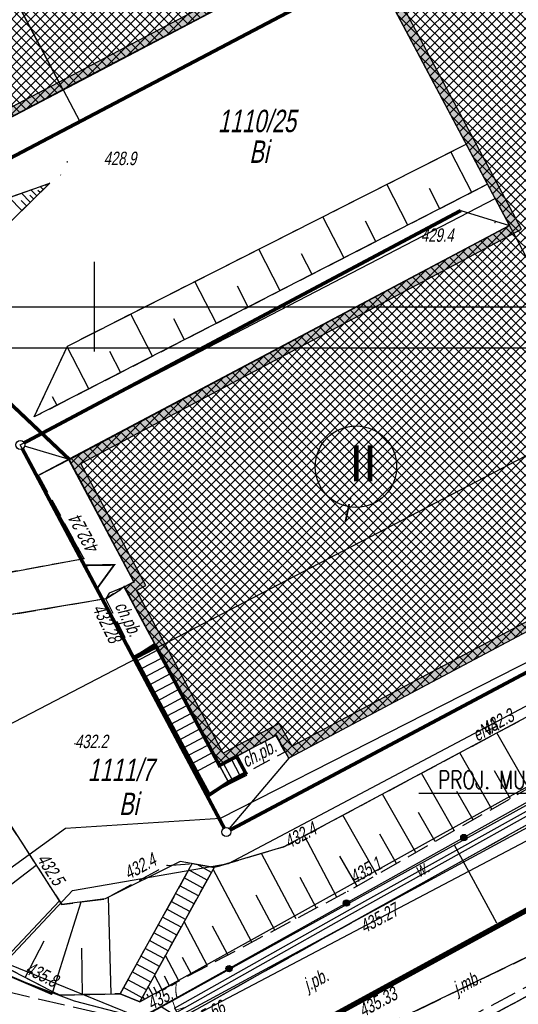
# Model space of a CAD drawing. Header units: metres. Extents: x 7409830 to 7410585, y 5569753 to 5570192.
# Tile 12 of 34: x 7410296 to 7410324, y 5569961 to 5570016. Entities that reach past the tile are written whole.
import ezdxf

# ---------------------------------------------------------------- set-up
doc = ezdxf.new("R2010")
doc.units = ezdxf.units.M
doc.header["$MEASUREMENT"] = 0
for name, pattern in [('1.5_0.5', [2, 1.5, -0.5]), ('218-500', [1, 0.5, -0.5]), ('mz1.0_0.5', [1.5, 1, -0.5]), ('mz1.25_0.5', [1.75, 1.25, -0.5])]:
    doc.linetypes.add(name, pattern=pattern)
doc.layers.get('0').update_dxf_attribs({"color": 8})
for name, color, linetype in [('0 PZT - BUDYNEK OBJĘTY OPRACOWANIEM HATCH', 8, 'Continuous'), ('0 PZT - SKARPY', 8, 'Continuous'), ('210-Oznaczenie użytku', 8, 'Continuous'), ('211-Nr działki', 8, 'Continuous'), ('217-Granica konturu klasyfikcyjnego', 8, 'Continuous'), ('218-Granica użytku', 8, 'Continuous'), ('219-Linia granicy', 8, 'Continuous'), ('312-Budynek (powierzchnia)', 8, 'Continuous'), ('312-Numer ewidencyjny budynku-Atr124', 8, 'Continuous'), ('_01_PZT - demontaże i rozbiórki', 8, 'Continuous'), ('_Kan-deszczowa', 8, 'KANSAN_LINE'), ('_MAPA', 8, 'Continuous'), ('_MPZP_linie zagospodarowania', 8, 'Continuous'), ('chodnik (powierzchnia)', 8, 'Continuous'), ('chodnik (powierzchnia)-Atr17', 8, 'Continuous'), ('E_ODN', 1, 'Continuous'), ('E_OPIS', 2, 'Continuous'), ('Granica', 8, 'Continuous'), ('jezdnia (powierzchnia)', 8, 'Continuous'), ('jezdnia (powierzchnia)-Atr17', 8, 'Continuous'), ('krawężnik (linia)', 8, 'Continuous'), ('KTOK05_01', 8, 'Continuous'), ('mapa krzyze', 8, 'Continuous'), ('Obrys', 8, 'Continuous'), ('Opis', 8, 'Continuous'), ('przepust (linia) - symbol', 8, 'Continuous'), ('przewód elektroenergetyczny (linia)', 8, 'Continuous'), ('przewód elektroenergetyczny (linia)-Atr1', 8, 'Continuous'), ('przewód kanalizacyjny (linia)', 8, 'Continuous'), ('przewód wodociągowy (linia)', 8, 'Continuous'), ('Punkt budynku', 8, 'Continuous'), ('punkt wysokościowy naturalny', 8, 'Continuous'), ('punkt wysokościowy naturalny-Atr2', 8, 'Continuous'), ('punkt wysokościowy sztuczny', 8, 'Continuous'), ('punkt wysokościowy sztuczny-Atr2', 8, 'Continuous'), ('rów melioracyjny  przydrożny (linia)', 8, 'Continuous'), ('rów melioracyjny  przydrożny (linia)-Atr17', 8, 'Continuous'), ('schody w ciągu komunikacyjnym', 8, 'Continuous'), ('skarpa nieumocniona (powierzchnia)', 8, 'Continuous')]:
    doc.layers.add(name, color=color, linetype=linetype)
doc.styles.add('ARIAL', font='tahoma.ttf')
doc.styles.add('ROMANS', font='romans', dxfattribs={"width": 0.7, "height": 12.5})
doc.styles.get("Standard").update_dxf_attribs({"font": 'arial.ttf'})
doc.styles.add('Style-WORKING_1250 I 0.20944', font='WORKING_1250.shx', dxfattribs={"oblique": 12})
doc.linetypes.add('KANSAN_LINE', pattern='A,0.5,-0.2,["KS",ARIAL,S=0.1,R=0,X=-0.1,Y=-0.05],-0.25', length=0.95)

# ---------------------------------------------------------------- blocks, each defined once
blk = doc.blocks.new('801_1')
at = {"layer": 'punkt wysokościowy naturalny', "linetype": 'Continuous', "lineweight": 13}
h = blk.add_hatch(color=7, dxfattribs=at)
edge = h.paths.add_edge_path()
edge.add_arc((0, 0), 0.45, 0, 360)
blk = doc.blocks.new('PUNKTBUD_1')
at = {"layer": 'Punkt budynku', "color": 7, "lineweight": 13}
blk.add_circle((0, 0), 0.45, dxfattribs=at)
blk = doc.blocks.new('PW01_2')
at = {"layer": 'punkt wysokościowy naturalny', "linetype": 'Continuous', "lineweight": 13}
h = blk.add_hatch(color=7, dxfattribs=at)
edge = h.paths.add_edge_path()
edge.add_arc((0, 0), 0.45, 0, 360)
blk = doc.blocks.new('PW02_1')
at = {"layer": 'punkt wysokościowy sztuczny', "linetype": 'Continuous', "lineweight": 13}
h = blk.add_hatch(color=7, dxfattribs=at)
edge = h.paths.add_edge_path()
edge.add_arc((0, 0), 0.45, 0, 360)
blk = doc.blocks.new('IB05_2')
at = {"layer": 'przepust (linia) - symbol', "color": 7, "linetype": 'Continuous', "lineweight": 13}
for q in [(3.54, 3.54), (3.54, -3.54)]:
    blk.add_line((0, 0), q, dxfattribs=at)
blk = doc.blocks.new('A$C92b4fa8d')
at = {"layer": 'KTOK05_01', "linetype": 'Continuous'}
h = blk.add_hatch(color=256, dxfattribs=at)
edge = h.paths.add_edge_path()
edge.add_arc((120.612, 20.381), 0.17, 0, 360)
h = blk.add_hatch(color=256, dxfattribs=at)
edge = h.paths.add_edge_path()
edge.add_arc((114.064, 16.725), 0.17, 0, 360)
h = blk.add_hatch(color=256, dxfattribs=at)
edge = h.paths.add_edge_path()
edge.add_arc((107.515, 13.069), 0.17, 0, 360)
at = {"layer": '217-Granica konturu klasyfikcyjnego', "linetype": '1.5_0.5', "flags": 128}
for points in [[(151.52, 31.29), (84.9, -5.07)], [(112.58, 8.12), (153.42, 27.87)], [(139.15, 19.64), (114.58, 6.38)]]:
    blk.add_lwpolyline(points, dxfattribs=at)
at = {"layer": '218-Granica użytku', "linetype": '218-500', "flags": 128}
for points in [[(151.52, 31.29), (84.9, -5.07)], [(112.58, 8.12), (153.42, 27.87)], [(114.58, 6.38), (139.15, 19.64)]]:
    blk.add_lwpolyline(points, dxfattribs=at)
at = {"layer": '219-Linia granicy', "linetype": 'Continuous', "flags": 128}
for points in [[(80.81, 19.18), (136.04, 47.91)], [(75.68, -10.1), (151.52, 31.29)], [(153.42, 27.87), (112.58, 8.12)], [(114.58, 6.38), (139.15, 19.64)]]:
    blk.add_lwpolyline(points, dxfattribs=at)
at = {"layer": '312-Budynek (powierzchnia)', "linetype": 'Continuous', "flags": 128}
for points in [[(98.25, 62.12), (92.04, 73.89)], [(114.58, 70.67), (98.25, 62.12)], [(114.58, 70.67), (125.93, 49.31)], [(86.94, 56.15), (98.25, 62.12)], [(136.71, 54.97), (125.93, 49.31), (132.76, 36.46), (110.85, 24.81), (110.12, 26.08), (106.98, 24.4), (101.68, 34.37), (102.2, 34.65), (98.57, 41.46)], [(123.15, 54.54), (98.57, 41.46)]]:
    blk.add_lwpolyline(points, dxfattribs=at)
at = {"layer": '_MPZP_linie zagospodarowania', "linetype": 'Continuous', "flags": 128}
blk.add_lwpolyline([(281.682, 107.293), (252.277, 88.198), (194.314, 57.15), (92.266, 3.445), (83.873, -3.193), (-4.322, -35.195)], dxfattribs=at)
at = {"layer": 'chodnik (powierzchnia)', "linetype": 'mz1.0_0.5', "flags": 128}
for points in [[(87.92, 31.51), (88.37, 34.03), (88.56, 33.98), (92.53, 34.7), (99.42, 35.95), (96.89, 40.59), (98.57, 41.46), (102.2, 34.65), (101.68, 34.37), (100.65, 33.71), (87.92, 31.51)], [(100.65, 33.71), (101.68, 34.37), (103.43, 31.08), (102.24, 30.45), (100.65, 33.71)], [(107.94, 24.91), (110.12, 26.08), (110.62, 25.15), (108.44, 23.98), (107.94, 24.91)]]:
    blk.add_lwpolyline(points, close=True, dxfattribs=at)
at = {"layer": 'jezdnia (powierzchnia)', "linetype": '1.5_0.5', "flags": 128}
for points in [[(94.92, 11.84), (101.62, 10.29), (102.58, 10.34), (101.7, 6.31), (100.68, 5.45), (96.6, 6.21), (93.49, 6.96), (90.98, 7.54), (81.8, 10.78), (80.63, 11.56), (79.13, 12.74), (75.88, 15.99), (74.56, 17.99), (70.46, 28.74), (68.83, 33.16), (65.65, 41.59), (65.21, 42.36), (64.6, 43.03), (63.91, 43.46), (63.34, 43.66), (62.49, 43.73), (61.4, 43.48), (59.95, 47.39), (59.53, 48.42), (61.14, 48.59), (62.66, 48.73), (64.07, 48.62), (65.88, 48.25), (69.38, 45.42), (72.81, 37.01), (74.54, 31.81), (79.58, 19.45), (86.07, 14.3), (94.92, 11.84)], [(102.58, 10.34), (103.35, 10.75), (103.72, 10.95), (104.79, 10.28), (114.48, 15.71), (128.08, 23.3), (129.79, 19.31), (116.88, 12.44), (103.37, 5.23), (101.7, 6.31), (102.58, 10.34)]]:
    blk.add_lwpolyline(points, close=True, dxfattribs=at)
blk.add_lwpolyline([(1.319, -35.263), (11.2, -31.07), (16.74, -28.92), (29.8, -23.93), (48.08, -17.05), (55.92, -14.23), (70.72, -8.82), (79.25, -5.84), (87.48, -3.71), (90.8, -1.95), (95.75, 0.97), (101.81, 4.35), (103.37, 5.23), (116.88, 12.44), (129.79, 19.31), (130.61, 15.46), (119.57, 9.65), (108.34, 3.48), (101.27, -0.59), (96.88, -3.46), (94.05, -6.21), (92.32, -8.95), (92.252, -9.231)], dxfattribs=at)
at = {"layer": 'krawężnik (linia)', "linetype": 'Continuous', "flags": 128}
blk.add_lwpolyline([(103.72, 10.95), (104.79, 10.28), (114.48, 15.71), (128.08, 23.3)], dxfattribs=at)
at = {"layer": 'KTOK05_01', "linetype": 'Continuous', "flags": 128}
blk.add_lwpolyline([(176.76, 50.57), (162.86, 43.14), (137.56, 29.63), (127.38, 24.16), (103.72, 10.95), (102.58, 10.34)], dxfattribs=at)
at = {"layer": 'KTOK05_01', "linetype": 'Continuous'}
for centre, radius in [((120.612, 20.381), 0.175), ((120.612, 20.381), 0.17), ((114.064, 16.725), 0.175), ((114.064, 16.725), 0.17), ((107.515, 13.069), 0.175), ((107.515, 13.069), 0.17)]:
    blk.add_circle(centre, radius, dxfattribs=at)
at = {"layer": 'mapa krzyze', "linetype": 'Continuous'}
for p, q in [((100, 52.5), (100, 50)), ((100, 50), (100, 47.5))]:
    blk.add_line(p, q, dxfattribs=at)
at = {"layer": 'mapa krzyze', "linetype": 'Continuous', "flags": 128}
blk.add_lwpolyline([(-56.064, 50), (200, 50), (200, 178.142)], dxfattribs=at)
at = {"layer": 'przewód elektroenergetyczny (linia)', "linetype": 'Continuous', "flags": 128}
for points in [[(-2.082, -27.342), (38.39, -12.34), (86.96, 5.92), (90.9, 14.64), (93.58, 17.43), (98.39, 20.9), (107.03, 21.47), (135.1, 35.75), (141.37, 48.01), (138.07, 58.79), (135.97, 61.24)], [(37.76, -17.14), (95.59, 5.74), (95.19, 13.59), (98.78, 17.42), (107.49, 18.94), (135.84, 33.95), (142.53, 46.5), (138.14, 61.31), (135.82, 60.07), (135.38, 60.93)]]:
    blk.add_lwpolyline(points, dxfattribs=at)
at = {"layer": 'przewód kanalizacyjny (linia)', "linetype": 'Continuous', "flags": 128}
blk.add_lwpolyline([(98.57, 41.46), (85.9, 53.52), (78.2, 66.35), (62.97, 83.08)], dxfattribs=at)
at = {"layer": 'przewód wodociągowy (linia)', "linetype": 'Continuous', "flags": 128}
blk.add_lwpolyline([(156.01, 67.6), (158.68, 55.7), (153.92, 45.96), (144.7, 34.6), (133.57, 26.03), (101.9, 8.89), (39.75, -15.97), (39.53, -16.18), (38.65, -16.4)], dxfattribs=at)
at = {"layer": 'rów melioracyjny  przydrożny (linia)', "color": 0, "linetype": 'CONTINUOUS'}
for p, q in [((127.82, 23.929), (137.73, 29.32)), ((137.73, 29.32), (137.79, 29.21)), ((137.85, 29.1), (137.79, 29.21)), ((127.94, 23.711), (137.85, 29.1)), ((114.119, 16.289), (127.82, 23.929)), ((114.241, 16.071), (127.94, 23.711)), ((104.479, 10.859), (114.119, 16.289)), ((104.601, 10.641), (114.241, 16.071)), ((104.479, 10.859), (104.54, 10.75)), ((104.601, 10.641), (104.54, 10.75))]:
    blk.add_line(p, q, dxfattribs=at)
at = {"layer": 'schody w ciągu komunikacyjnym', "linetype": 'Continuous', "flags": 128}
for points in [[(102.24, 30.45), (103.43, 31.08), (106.98, 24.4), (107.48, 23.47), (106.41, 22.76), (102.24, 30.45)], [(102.24, 30.45), (103.43, 31.08), (106.98, 24.4), (107.48, 23.47), (106.41, 22.76), (102.24, 30.45)], [(107.48, 23.47), (106.98, 24.4), (107.94, 24.91), (108.44, 23.98), (107.48, 23.47)], [(107.48, 23.47), (106.98, 24.4), (107.94, 24.91), (108.44, 23.98), (107.48, 23.47)], [(101.44, 11.67), (105.46, 18.93), (106.68, 18.71), (102.54, 11.22), (101.44, 11.67)], [(101.44, 11.67), (105.46, 18.93), (106.68, 18.71), (102.54, 11.22), (101.44, 11.67)]]:
    blk.add_lwpolyline(points, close=True, dxfattribs=at)
for points in [[(102.36, 30.228), (103.547, 30.859)], [(102.599, 29.789), (103.782, 30.418)], [(102.837, 29.349), (104.017, 29.976)], [(103.075, 28.91), (104.251, 29.535)], [(103.314, 28.47), (104.486, 29.093)], [(103.552, 28.031), (104.721, 28.652)], [(103.79, 27.591), (104.955, 28.21)], [(104.029, 27.151), (105.19, 27.769)], [(104.267, 26.712), (105.424, 27.327)], [(104.505, 26.272), (105.659, 26.886)], [(104.744, 25.833), (105.894, 26.444)], [(104.982, 25.393), (106.128, 26.002)], [(105.22, 24.954), (106.363, 25.561)], [(105.459, 24.514), (106.598, 25.119)], [(108.142, 23.822), (107.647, 24.754)], [(105.697, 24.075), (106.832, 24.678)], [(107.701, 23.587), (107.205, 24.52)], [(106.531, 18.44), (105.735, 18.88)], [(106.047, 17.565), (105.019, 18.134)], [(106.289, 18.003), (105.261, 18.571)], [(105.805, 17.128), (104.777, 17.696)], [(105.563, 16.69), (104.535, 17.259)], [(105.322, 16.252), (104.292, 16.821)], [(104.838, 15.377), (103.808, 15.946)], [(105.08, 15.815), (104.05, 16.384)], [(104.596, 14.94), (103.566, 15.509)], [(104.354, 14.502), (103.324, 15.072)], [(104.112, 14.064), (103.081, 14.634)], [(103.628, 13.189), (102.597, 13.759)], [(103.87, 13.627), (102.839, 14.197)], [(103.387, 12.752), (102.355, 13.322)], [(103.145, 12.314), (102.113, 12.885)], [(102.903, 11.876), (101.87, 12.447)], [(102.661, 11.439), (101.628, 12.01)]]:
    blk.add_lwpolyline(points, dxfattribs=at)
at = {"layer": 'skarpa nieumocniona (powierzchnia)', "linetype": 'Continuous'}
for p, q in [((97.15, 56.54), (96.98, 56.71)), ((97.33, 56.72), (97.29, 56.76)), ((97.51, 56.9), (97.5, 56.9)), ((95.96, 55.37), (95.25, 56.1)), ((96.43, 55.84), (95.94, 56.34)), ((96.61, 56.02), (96.4, 56.22)), ((96.79, 56.19), (96.46, 56.53)), ((96.97, 56.37), (96.84, 56.49)), ((96.22, 55.63), (95.92, 55.93))]:
    blk.add_line(p, q, dxfattribs=at)
at = {"layer": 'skarpa nieumocniona (powierzchnia)', "linetype": 'mz1.25_0.5', "flags": 128}
for points in [[(75.75, 66.91), (79.33, 60.64), (85.26, 52.55), (97.51, 56.9), (91.2, 50.7), (83.27, 49.3), (76.87, 60.16), (72.72, 68.52), (75.75, 66.91)], [(87.92, 31.51), (89.52, 30.11), (94.49, 22.33), (98.18, 16.65), (100.6, 16.96), (104.06, 18.83), (105.46, 18.93), (101.44, 11.67), (98.07, 11.58), (94.97, 13.18), (87.68, 22.74), (82.43, 30.22), (78.55, 33.19), (87.92, 31.51)], [(102.54, 11.22), (106.68, 18.71), (110.58, 19.87), (124.07, 27.08), (127.38, 24.93), (114.14, 17.38), (102.54, 11.22)]]:
    blk.add_lwpolyline(points, close=True, dxfattribs=at)
for points in [[(96.65, 43.85), (98.5, 47.8), (120.74, 59.07)], [(121.94, 56.83), (96.65, 43.85)]]:
    blk.add_lwpolyline(points, dxfattribs=at)
at = {"layer": 'skarpa nieumocniona (powierzchnia)', "linetype": 'Continuous', "flags": 128}
for points in [[(121.05, 56.37), (119.88, 58.64)], [(98.13, 57.34), (98.12, 57.36)], [(117.49, 54.55), (116.31, 56.83)], [(119.27, 55.46), (118.69, 56.6)], [(113.93, 52.71), (112.75, 55.02)], [(115.71, 53.64), (115.12, 54.78)], [(110.37, 50.89), (109.18, 53.21)], [(112.15, 51.8), (111.56, 52.96)], [(106.81, 49.07), (105.61, 51.4)], [(108.59, 49.98), (107.99, 51.15)], [(103.25, 47.24), (102.04, 49.59)], [(105.03, 48.15), (104.43, 49.32)], [(99.7, 45.41), (98.48, 47.77)], [(101.47, 46.32), (100.86, 47.51)], [(97.92, 44.49), (97.67, 44.98)], [(124.22, 23.13), (122.46, 26.22)], [(122.18, 21.96), (120.38, 25.11)], [(120.08, 20.77), (118.25, 23.97)], [(123.21, 22.55), (122.32, 24.11)], [(117.94, 19.55), (116.08, 22.81)], [(121.13, 21.37), (120.23, 22.95)], [(115.76, 18.3), (113.87, 21.63)], [(119.01, 20.16), (118.09, 21.78)], [(113.53, 17.06), (111.72, 20.48)], [(116.85, 18.93), (115.92, 20.57)], [(111.26, 15.85), (109.32, 19.49)], [(114.66, 17.67), (113.7, 19.35)], [(92.9, 15.9), (96.76, 18.84)], [(108.79, 14.54), (106.62, 18.61)], [(112.39, 16.45), (111.49, 18.16)], [(100.94, 11.66), (100.8, 17.07)], [(110.06, 15.21), (109.03, 17.16)], [(94.81, 13.39), (98.05, 16.85)], [(97.69, 11.78), (99.26, 16.79)], [(106.32, 13.23), (105.01, 15.69)], [(107.45, 13.83), (106.6, 15.43)], [(96.15, 12.57), (97.2, 14.62)], [(99.34, 11.61), (99.3, 14.2)], [(104.72, 12.38), (103.97, 13.8)], [(105.42, 12.75), (104.92, 13.69)], [(103.79, 11.89), (103.36, 12.7)], [(104.19, 12.1), (103.91, 12.64)], [(103.03, 11.48), (102.94, 11.64)], [(103.26, 11.6), (103.01, 12.07)], [(103.49, 11.72), (103.32, 12.03)], [(102.57, 11.23), (102.56, 11.24)], [(102.8, 11.36), (102.71, 11.52)]]:
    blk.add_lwpolyline(points, dxfattribs=at)
at = {"layer": 'przepust (linia) - symbol', "linetype": 'Continuous', "xscale": 0.1, "yscale": 0.1, "zscale": 0.1, "rotation": 63.02499999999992}
blk.add_blockref('IB05_2', (104.54, 10.75), dxfattribs=at)
at = {"layer": 'Punkt budynku', "xscale": 0.1, "yscale": 0.1, "zscale": 0.1}
for p in [(102.2, 34.65), (101.68, 34.37), (110.12, 26.08), (106.98, 24.4)]:
    blk.add_blockref('PUNKTBUD_1', p, dxfattribs=at)
at = {"layer": 'punkt wysokościowy naturalny', "linetype": 'Continuous', "xscale": 0.1, "yscale": 0.1, "zscale": 0.1}
for name, p in [('801_1', (98.49, 58.08)), ('801_1', (122.35, 54.7)), ('PW01_2', (98.92, 25.61)), ('PW01_2', (110.58, 19.87)), ('PW01_2', (104.06, 18.83)), ('PW01_2', (114.14, 17.38)), ('PW01_2', (98.18, 16.65)), ('PW01_2', (98.07, 11.58)), ('PW01_2', (102.54, 11.22))]:
    blk.add_blockref(name, p, dxfattribs=at)
at = {"layer": 'punkt wysokościowy sztuczny', "linetype": 'Continuous', "xscale": 0.1, "yscale": 0.1, "zscale": 0.1}
for p in [(99.42, 35.95), (100.65, 33.71), (114.48, 15.71), (116.88, 12.44)]:
    blk.add_blockref('PW02_1', p, dxfattribs=at)
at = {"layer": '210-Oznaczenie użytku', "linetype": 'Continuous', "char_height": 1.25, "attachment_point": 7, "line_spacing_factor": 0.6}
for insert in [(108.642, 58.026), (101.38, 21.636)]:
    blk.add_mtext('\\FWORKING_1250;\\Q12;\\H1x;\\W0.72;Bi', dxfattribs=dict(at, insert=insert))
at = {"layer": '211-Nr działki', "linetype": 'Continuous', "char_height": 1.25, "attachment_point": 7, "line_spacing_factor": 0.6}
for s, insert in [('\\FWORKING_1250;\\Q12;\\H1x;\\W0.72;1110/25', (106.892, 59.721)), ('\\FWORKING_1250;\\Q12;\\H1x;\\W0.72;1111/7', (99.633, 23.517))]:
    blk.add_mtext(s, dxfattribs=dict(at, insert=insert))
at = {"layer": '312-Numer ewidencyjny budynku-Atr124', "insert": (113.88, 38.033), "char_height": 1.25, "attachment_point": 7, "line_spacing_factor": 0.6}
blk.add_mtext('\\FWORKING_1250;\\Q12;\\H1x;\\W0.72;i', dxfattribs=at)
at = {"layer": 'chodnik (powierzchnia)-Atr17', "char_height": 0.75, "attachment_point": 7, "line_spacing_factor": 0.6}
for insert, rotation in [((100.915, 33.22), 296), ((108.581, 24.066), 28.222)]:
    blk.add_mtext('\\FWORKING_1250;\\Q12;\\H1x;\\W0.733333;ch.pb.', dxfattribs=dict(at, insert=insert, rotation=rotation))
at = {"layer": 'jezdnia (powierzchnia)-Atr17', "char_height": 0.75, "attachment_point": 7, "line_spacing_factor": 0.6}
for s, insert, rotation in [('\\FWORKING_1250;\\Q12;\\H1x;\\W0.733333;j.pb.', (112.028, 11.579), 28.088), ('\\FWORKING_1250;\\Q12;\\H1x;\\W0.725;j.mb.', (120.368, 11.376), 28.0332)]:
    blk.add_mtext(s, dxfattribs=dict(at, insert=insert, rotation=rotation))
at = {"layer": 'przewód elektroenergetyczny (linia)-Atr1', "insert": (121.178, 26.05), "char_height": 0.75, "attachment_point": 4, "rotation": 27.899, "line_spacing_factor": 0.6}
blk.add_mtext('\\FWORKING_1250;\\Q12;\\H1x;\\W0.725;eNA', dxfattribs=at)
at = {"layer": 'punkt wysokościowy naturalny-Atr2', "char_height": 0.75, "attachment_point": 7, "line_spacing_factor": 0.6}
for s, insert in [('\\FWORKING_1250;\\Q12;\\H1x;\\W0.725;428.9', (100.52, 57.89)), ('\\FWORKING_1250;\\Q12;\\H1x;\\W0.725;429.4', (118.22, 53.61)), ('\\FWORKING_1250;\\Q12;\\H1x;\\W0.733333;432.2', (98.92, 25.36))]:
    blk.add_mtext(s, dxfattribs=dict(at, insert=insert))
at = {"layer": 'punkt wysokościowy naturalny-Atr2', "char_height": 0.75, "line_spacing_factor": 0.6}
for s, insert, attachment_point, rotation in [('\\FWORKING_1250;\\Q12;\\H1x;\\W0.733333;432.3', (121.51, 26.73), 1, 28.123), ('\\FWORKING_1250;\\Q12;\\H1x;\\W0.733333;432.4', (110.858, 19.74), 7, 28.123), ('\\FWORKING_1250;\\Q12;\\H1x;\\W0.733333;432.5', (97.39, 19.59), 1, 303.009), ('\\FWORKING_1250;\\Q12;\\H1x;\\W0.733333;432.4', (101.56, 18.67), 1, 28.389), ('\\FWORKING_1250;\\Q12;\\H1x;\\W0.733333;435.1', (114.14, 18.43), 1, 29.694), ('\\FWORKING_1250;\\Q12;\\H1x;\\W0.733333;435.8', (96.43, 13.51), 1, 332.7), ('\\FWORKING_1250;\\Q12;\\H1x;\\W0.733333;435.7', (102.84, 11.4), 1, 27.97)]:
    blk.add_mtext(s, dxfattribs=dict(at, insert=insert, attachment_point=attachment_point, rotation=rotation))
at = {"layer": 'punkt wysokościowy sztuczny-Atr2', "char_height": 0.75, "attachment_point": 1, "line_spacing_factor": 0.6}
for s, insert, rotation in [('\\FWORKING_1250;\\Q12;\\H1x;\\W0.733333;432.24', (99.65, 36.1), 118.602), ('\\FWORKING_1250;\\Q12;\\H1x;\\W0.733333;432.28', (100.55, 33.51), 296), ('\\FWORKING_1250;\\Q12;\\H1x;\\W0.733333;435.27', (114.71, 15.68), 28.422), ('\\FWORKING_1250;\\Q12;\\H1x;\\W0.733333;435.33', (114.64, 11.01), 28.088), ('\\FWORKING_1250;\\Q12;\\H1x;\\W0.733333;435.66', (105.05, 10.23), 29.265)]:
    blk.add_mtext(s, dxfattribs=dict(at, insert=insert, rotation=rotation))
at = {"layer": 'rów melioracyjny  przydrożny (linia)-Atr17', "linetype": 'Continuous', "style": 'Style-WORKING_1250 I 0.20944', "oblique": 12, "width": 0.733333}
blk.add_text('w.', height=0.75, rotation=29.146, dxfattribs=at).set_placement((118.12, 18.14))

msp = doc.modelspace()

# ---------------------------------------------------------------- hatches: boundary and pattern name
at = {"layer": '0 PZT - BUDYNEK OBJĘTY OPRACOWANIEM HATCH'}
h = msp.add_hatch(dxfattribs=at)
h.set_pattern_fill('ANSI37', color=256, scale=3)
h.set_pattern_definition([(45, (0, 0), (-0.265165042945, 0.265165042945), []), (135, (0, 0), (-0.265165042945, -0.265165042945), [])])
h.paths.add_polyline_path([(7410286.94, 5570006.15), (7410280.74, 5570017.93), (7410305.15, 5570030.79), (7410303.45, 5570034.07), (7410314.85, 5570039.96), (7410316.48, 5570036.72), (7410335, 5570046.41), (7410341.16, 5570034.74), (7410325.45, 5570026.45), (7410328.1, 5570021.38), (7410330.73, 5570022.68), (7410333.66, 5570017.1), (7410333.062, 5570016.787), (7410335.973, 5570011.242), (7410333.97, 5570010.19), (7410336.71, 5570004.97), (7410325.93, 5569999.31), (7410332.76, 5569986.46), (7410310.85, 5569974.81), (7410310.12, 5569976.08), (7410306.976, 5569974.408), (7410301.68, 5569984.37), (7410302.2, 5569984.65), (7410298.575, 5569991.463), (7410323.15, 5570004.54), (7410314.58, 5570020.67)])
at = {"layer": 'Obrys'}
h = msp.add_hatch(color=256, dxfattribs=at)
h.dxf.hatch_style = 1
h.paths.add_polyline_path([(7410286.94, 5570006.15), (7410280.74, 5570017.93), (7410305.15, 5570030.79), (7410303.45, 5570034.07), (7410314.85, 5570039.96), (7410316.48, 5570036.72), (7410335, 5570046.41), (7410341.16, 5570034.74), (7410325.45, 5570026.45), (7410328.1, 5570021.38), (7410330.73, 5570022.68), (7410333.66, 5570017.1), (7410333.062, 5570016.787), (7410335.973, 5570011.242), (7410333.97, 5570010.19), (7410336.71, 5570004.97), (7410325.93, 5569999.31), (7410332.76, 5569986.46), (7410310.85, 5569974.81), (7410310.12, 5569976.08), (7410306.976, 5569974.408), (7410301.68, 5569984.37), (7410302.2, 5569984.65), (7410298.575, 5569991.463), (7410323.15, 5570004.54), (7410314.58, 5570020.67)])
h.paths.add_polyline_path([(7410287.15, 5570006.825), (7410281.415, 5570017.721), (7410305.822, 5570030.579), (7410304.124, 5570033.856), (7410314.63, 5570039.284), (7410316.263, 5570036.039), (7410334.815, 5570045.875), (7410340.641, 5570035.018), (7410324.776, 5570026.66), (7410327.883, 5570020.715), (7410330.514, 5570022.016), (7410332.985, 5570017.311), (7410332.387, 5570016.997), (7410335.298, 5570011.452), (7410333.295, 5570010.4), (7410336.035, 5570005.18), (7410325.253, 5569999.519), (7410332.084, 5569986.667), (7410311.042, 5569975.479), (7410310.312, 5569976.749), (7410307.182, 5569975.085), (7410302.355, 5569984.166), (7410302.875, 5569984.446), (7410299.251, 5569991.256), (7410323.826, 5570004.333), (7410314.788, 5570021.344)], flags=16)

# ---------------------------------------------------------------- linework, layer by layer
for points in [[(7410254.33, 5569932.93), (7410275.68, 5569939.9), (7410351.52, 5569981.29), (7410432.43, 5570025.43), (7410392.127, 5570096.224), (7410365.659, 5570081.352), (7410312.67, 5570051.11), (7410274.39, 5570029.2), (7410221.02, 5570009.91)], [(7410292.51, 5569984.67), (7410299.42, 5569985.95), (7410295.87, 5569992.289), (7410322.354, 5570006.042), (7410314.58, 5570020.67), (7410286.94, 5570006.15), (7410280.74, 5570017.93), (7410288.96, 5570022.27), (7410282.806, 5570034.017), (7410274.39, 5570029.2), (7410269.417, 5570027.407), (7410273.43, 5570016.04), (7410283.172, 5569999.416)], [(7410286.94, 5570006.15), (7410298.262, 5570012.098), (7410292.05, 5570023.888), (7410280.744, 5570017.922)]]:
    msp.add_lwpolyline(points, close=True)
for points in [[(7410266.27, 5570024.88), (7410263.46, 5570028.66), (7410270.09, 5570030.48), (7410269.27, 5570029.32), (7410269.13, 5570028.22), (7410273.43, 5570016.04), (7410283.373, 5569999.099), (7410292.51, 5569984.67), (7410299.42, 5569985.95), (7410296.837, 5569990.562), (7410298.602, 5569991.475), (7410302.2, 5569984.65), (7410301.679, 5569984.373), (7410300.83, 5569984.02), (7410300.65, 5569983.71), (7410287.945, 5569981.597), (7410278.55, 5569983.19), (7410274.54, 5569981.81), (7410272.81, 5569987.01), (7410288.56, 5569983.94), (7410273.98, 5570008.61), (7410270.1, 5570016.07), (7410266.27, 5570024.88)], [(7410251.102, 5570020.783), (7410259.63, 5569998.15), (7410261.14, 5569998.59), (7410262.66, 5569998.73), (7410264.07, 5569998.62), (7410265.19, 5569998.34), (7410266.97, 5569997.51), (7410268.19, 5569996.59), (7410269.77, 5569994.63), (7410277.22, 5569974.73), (7410277.84, 5569973.33), (7410278.427, 5569971.758), (7410279.8, 5569970.61), (7410281.16, 5569969.39), (7410282.66, 5569968.41), (7410295.46, 5569962.57), (7410297.687, 5569961.721), (7410298.87, 5569961.27), (7410302.6, 5569960.31), (7410337.56, 5569979.63)], [(7410332.76, 5569986.46), (7410310.85, 5569974.81), (7410310.159, 5569976.101), (7410307.921, 5569974.896), (7410308.49, 5569973.84), (7410306.39, 5569972.79), (7410302.22, 5569980.49), (7410303.358, 5569981.213), (7410301.663, 5569984.361), (7410300.83, 5569984.02), (7410300.65, 5569983.71), (7410287.927, 5569981.588), (7410278.55, 5569983.19), (7410279, 5569985.71), (7410288.56, 5569983.94), (7410270.1, 5570016.07)], [(7410320.08, 5569969.97), (7410322.429, 5569965.618)], [(7410302.6, 5569960.31), (7410282.66, 5569968.41)]]:
    msp.add_lwpolyline(points)
msp.add_circle((7410314.594, 5569991.075), 2.271)
at = {"layer": '0 PZT - SKARPY'}
for points in [[(7410297.51, 5570006.9), (7410291.19, 5570000.7), (7410283.27, 5569999.3), (7410276.87, 5570010.16), (7410272.72, 5570018.52), (7410275.75, 5570016.91), (7410279.33, 5570010.64), (7410285.26, 5570002.55)], [(7410296.65, 5569993.85), (7410298.5, 5569997.8), (7410320.74, 5570009.07), (7410321.94, 5570006.83)], [(7410336.04, 5569983.65), (7410324.07, 5569977.08), (7410310.58, 5569969.87), (7410306.68, 5569968.71), (7410304.78, 5569969.05), (7410300.6, 5569966.96), (7410298.18, 5569966.65), (7410289.52, 5569980.11), (7410287.921, 5569981.517), (7410278.55, 5569983.19), (7410282.36, 5569980.47), (7410294.97, 5569963.18), (7410298.058, 5569961.58), (7410301.44, 5569961.67), (7410302.54, 5569961.22), (7410336.78, 5569980.24), (7410339.36, 5569982.95)]]:
    msp.add_lwpolyline(points, close=True, dxfattribs=at)
at = {"layer": '_Kan-deszczowa', "const_width": 0.2}
for points in [[(7410313.748, 5570017.974), (7410286.322, 5570003.566)], [(7410296.09, 5569992.406), (7410320.446, 5570005.367)], [(7410307.245, 5569970.911), (7410295.987, 5569992.068)], [(7410329.107, 5569982.253), (7410307.584, 5569970.808)]]:
    msp.add_lwpolyline(points, dxfattribs=at)
at = {"layer": '_Kan-deszczowa'}
for points in [[(7410298.262, 5570012.098), (7410299.192, 5570010.327)], [(7410320.446, 5570005.367), (7410323.15, 5570004.54)], [(7410298.533, 5569991.495), (7410296.109, 5569992.217)], [(7410310.85, 5569974.81), (7410307.524, 5569970.881)]]:
    msp.add_lwpolyline(points, dxfattribs=at)
for centre in [(7410295.87, 5569992.289), (7410307.363, 5569970.691)]:
    msp.add_circle(centre, 0.25, dxfattribs=at)
at = {"layer": 'Granica', "ltscale": 0.2}
for points, const_width in [([(7410328.777, 5570062.496), (7410327.218, 5570065.039), (7410334.243, 5570068.866), (7410335.57, 5570066.441), (7410351.411, 5570075.329), (7410390.988, 5570002.821), (7410280.485, 5569942.522), (7410251.102, 5570020.783), (7410259.225, 5570023.719), (7410273.586, 5570030.64), (7410311.53, 5570053.165), (7410328.777, 5570062.496)], 0.3), ([(7410297.658, 5569961.634), (7410283.877, 5569967.558)], 0.1)]:
    msp.add_lwpolyline(points, dxfattribs=dict(at, const_width=const_width))
at = {"layer": 'Obrys'}
for points in [[(7410332.76, 5569986.46), (7410310.85, 5569974.81), (7410310.12, 5569976.08), (7410306.976, 5569974.408), (7410301.68, 5569984.37), (7410302.2, 5569984.65), (7410298.575, 5569991.463), (7410323.15, 5570004.54), (7410314.58, 5570020.67), (7410286.94, 5570006.15), (7410280.74, 5570017.93), (7410305.15, 5570030.79), (7410303.45, 5570034.07), (7410314.85, 5570039.96), (7410316.48, 5570036.72), (7410335, 5570046.41)], [(7410332.084, 5569986.667), (7410311.042, 5569975.479), (7410310.312, 5569976.749), (7410307.182, 5569975.085), (7410302.355, 5569984.166), (7410302.875, 5569984.446), (7410299.251, 5569991.256), (7410323.826, 5570004.333), (7410314.788, 5570021.344), (7410287.15, 5570006.825), (7410281.415, 5570017.721), (7410305.822, 5570030.579), (7410304.124, 5570033.856), (7410314.63, 5570039.284), (7410316.263, 5570036.039), (7410334.815, 5570045.875)]]:
    msp.add_lwpolyline(points, dxfattribs=at)

# ---------------------------------------------------------------- texts
at = {"insert": (7410314.219, 5569992.258), "char_height": 2, "width": 2.08597, "attachment_point": 1}
msp.add_mtext('II', dxfattribs=at)

# ---------------------------------------------------------------- next in the draw order: block references
at = {"layer": '_MAPA'}
msp.add_blockref('A$C92b4fa8d', (7410200, 5569950), dxfattribs=at)

# ---------------------------------------------------------------- next in the draw order: linework, layer by layer
for points in [[(7410296.799, 5569990.543), (7410295.87, 5569992.289), (7410322.352, 5570006.041), (7410323.151, 5570004.54)], [(7410301.44, 5569961.67), (7410305.453, 5569968.93), (7410306.68, 5569968.71), (7410302.54, 5569961.22)]]:
    msp.add_lwpolyline(points, close=True)
at = {"layer": '219-Linia granicy', "elevation": 0}
msp.add_lwpolyline([(7410165.268, 5569997.715), (7410493.743, 5569997.715)], dxfattribs=at)
at = {"layer": '_01_PZT - demontaże i rozbiórki', "ltscale": 2, "const_width": 0.2}
msp.add_lwpolyline([(7410298.591, 5569991.495), (7410285.9, 5570003.52), (7410278.2, 5570016.35), (7410280.744, 5570017.922)], dxfattribs=at)
msp.add_lwpolyline([(7410303.429, 5569981.08), (7410302.241, 5569980.451), (7410306.41, 5569972.76), (7410307.48, 5569973.47), (7410308.44, 5569973.98), (7410307.94, 5569974.91), (7410306.98, 5569974.4)], close=True, dxfattribs=at)
at = {"layer": 'E_ODN', "linetype": 'Continuous'}
msp.add_line((7410333.649, 5569972.831), (7410318.104, 5569972.831), dxfattribs=at)
at = {"layer": 'Opis', "const_width": 0.1}
msp.add_lwpolyline([(7410300.164, 5569984.293), (7410301.11, 5569985.595), (7410299.501, 5569985.571)], close=True, dxfattribs=at)

# ---------------------------------------------------------------- next in the draw order: texts
at = {"layer": 'E_OPIS', "ltscale": 200, "transparency": 33554687, "style": 'ROMANS', "width": 0.75}
msp.add_text('PROJ. MUA KABLOWA', height=1, dxfattribs=at).set_placement((7410319.182, 5569973.103))

doc.saveas('drawing.dxf')
